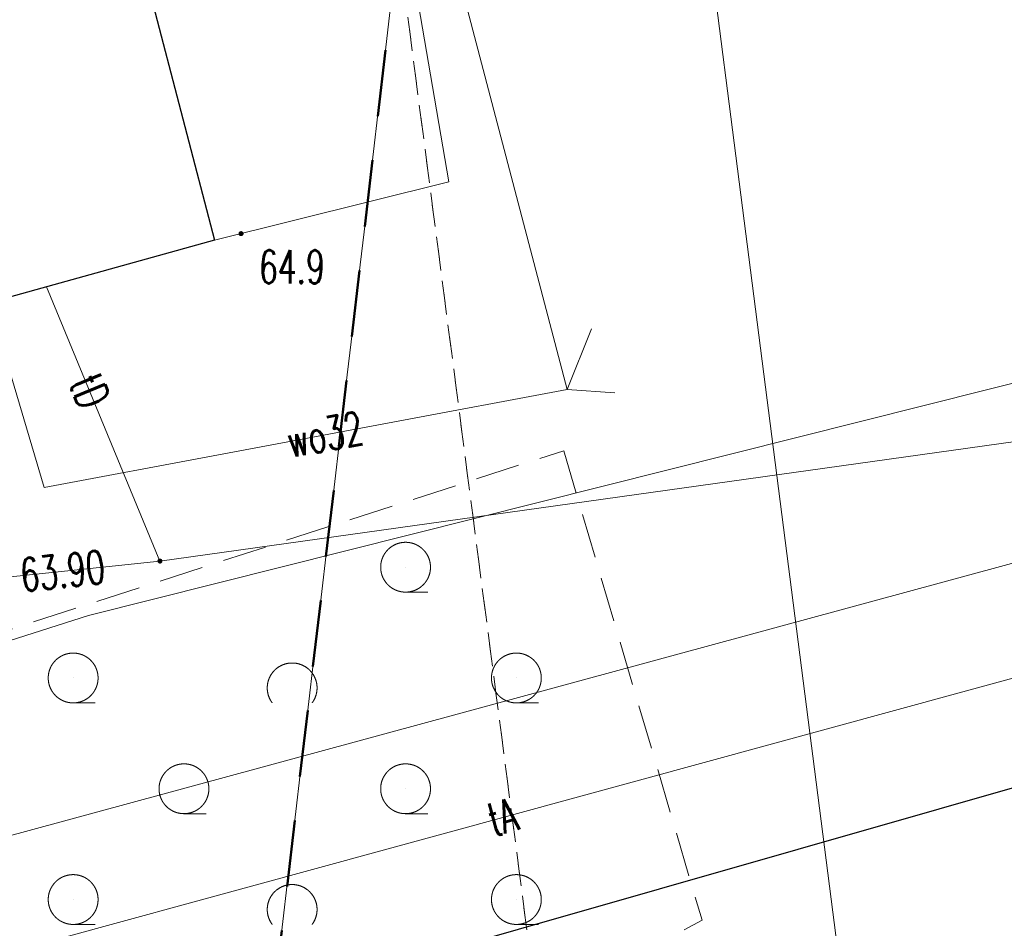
# Model space of a CAD drawing. Header units: millimetres. Extents: x 6487905018 to 6488192500, y 5882180700 to 5882375224.
# Tile 172 of 256: x 6488073816 to 6488096030, y 5882244363 to 5882264868. Entities that reach past the tile are written whole.
import ezdxf
from ezdxf.xclip import XClip

# ---------------------------------------------------------------- set-up
doc = ezdxf.new("R2010")
doc.units = ezdxf.units.MM
doc.header["$MEASUREMENT"] = 0
doc.header["$XCLIPFRAME"] = 2
for name, pattern in [('L_0_03', [1000, 500, -500]), ('L_0_04', [1500, 1000, -500]), ('L_0_08', [2500, 1500, -1000]), ('Wipeout_Contour', [1000, 0, -1000])]:
    doc.linetypes.add(name, pattern=pattern)
for name, color, linetype, lineweight in [('312_Budynek__powierzchnia__Nr_pióra__101', 7, 'Continuous', 30), ('Zakres_Nr_pióra__141', 7, 'Continuous', 50), ('Zamość 06.10._2_0_Nr_pióra__7', 7, 'Continuous', 5), ('Zamość 06.10._2_217_Granica_konturu_klasyfikcyjnego_Nr_pióra__96', 8, 'Continuous', 15), ('Zamość 06.10._2_218_Granica_uzytku_Nr_pióra__96', 8, 'Continuous', 15), ('Zamość 06.10._2_219_Linia_granicy_Nr_pióra__96', 8, 'Continuous', 15), ('Zamość 06.10._2_312_Budynek__powierzchnia__Nr_pióra__7', 7, 'Continuous', 5), ('Zamość 06.10._2_ogrodzenie_trwale__linia__Nr_pióra__7', 7, 'Continuous', 5), ('Zamość 06.10._2_przewod_gazowy__linia__Nr_pióra__40', 2, 'Continuous', 30), ('Zamość 06.10._2_przewod_telekomunikacyjny__linia__Atr1_Nr_pióra__7', 7, 'Continuous', 5), ('Zamość 06.10._2_przewod_telekomunikacyjny__linia__Nr_pióra__30', 7, 'Continuous', 5), ('Zamość 06.10._2_przewod_wodociagowy__linia__Atr1_Nr_pióra__7', 7, 'Continuous', 5), ('Zamość 06.10._2_przewod_wodociagowy__linia__Nr_pióra__5', 7, 'Continuous', 5), ('Zamość 06.10._2_punkt_o_okreslonej_wysokosci__siec_telekomunikacyjna__Atr2_Nr_pióra__7', 7, 'Continuous', 5), ('Zamość 06.10._2_punkt_o_okreslonej_wysokosci__siec_telekomunikacyjna__Nr_pióra__7', 7, 'Continuous', 5), ('Zamość 06.10._2_punkt_wysokosciowy_naturalny_Atr2_Nr_pióra__7', 7, 'Continuous', 5), ('Zamość 06.10._2_punkt_wysokosciowy_naturalny_Nr_pióra__7', 7, 'Continuous', 5), ('Zamość 06.10._2_zadrzewienie__powierzchnia____symbol_Nr_pióra__7', 7, 'Continuous', 5), ('Zamość 06.10._2_zadrzewienie__powierzchnia__Nr_pióra__7', 7, 'Continuous', 5), ('Zamość 06.10._2_Zakres_Nr_pióra__7', 7, 'Continuous', 5)]:
    doc.layers.add(name, color=color, linetype=linetype, lineweight=lineweight)
doc.layers.add('Mapa cyfrowa', color=7, linetype='Continuous')
doc.layers.add('Zamość 06.10._2_Mapa cyfrowa', color=7, linetype='Continuous')
doc.styles.add('GENERATED_STYLE_1', font='Simplex.shx')
doc.linetypes.add('L_0_15_SHX', pattern='A,0,[3,PZT Orlen Zamość.pdf1.Shx,S=30.952381,R=0,X=0,Y=2.22045e-16],-7500,0', length=7500)

# ---------------------------------------------------------------- blocks, each defined once
blk = doc.blocks.new('Rysunek_1_2')
at = {"color": 254, "linetype": 'Wipeout_Contour', "lineweight": 0, "ltscale": 70061284114.24681}
blk.add_wipeout([(6487915525.867126, 5882181505.900702), (6488146644.289524, 5882181505.900702), (6488146644.289524, 5882373115.540435), (6488107628.768834, 5882373115.540435), (6488107628.768834, 5882320263.490532), (6488101226.436201, 5882320263.490532), (6488101226.436201, 5882373115.540435), (6487915525.867126, 5882373115.540435)], dxfattribs=at).dxf.layer = 'Zamość 06.10._2_Mapa cyfrowa'
at = {"layer": 'Zamość 06.10._2_punkt_o_okreslonej_wysokosci__siec_telekomunikacyjna__Nr_pióra__7', "linetype": 'Continuous'}
blk.add_hatch(color=256, dxfattribs=at).paths.add_polyline_path([(6488076980.000001, 5882252605.000001, 1), (6488076980.000001, 5882252695, 1)])
at = {"layer": 'Zamość 06.10._2_punkt_wysokosciowy_naturalny_Nr_pióra__7', "linetype": 'Continuous'}
blk.add_hatch(color=256, dxfattribs=at).paths.add_polyline_path([(6488078810, 5882259995, 1), (6488078810, 5882260085, 1)])
at = {"layer": 'Zamość 06.10._2_0_Nr_pióra__7', "linetype": 'Continuous'}
for p, q in [((6488083500, 5882261210), (6488083500.05, 5882261210)), ((6488078210, 5882259890), (6488078210.05, 5882259890)), ((6488078810, 5882260040), (6488078810.05, 5882260040)), ((6488074420, 5882258840), (6488074420.05, 5882258840)), ((6488086720, 5882257890), (6488086720.05, 5882257890)), ((6488086170, 5882256520), (6488086170.05, 5882256520)), ((6488087240.000001, 5882256450), (6488087240.05, 5882256450)), ((6488086090, 5882255140), (6488086090.05, 5882255140)), ((6488074370, 5882254310), (6488074370.05, 5882254310)), ((6488076980.000001, 5882252650.000001), (6488076980.05, 5882252650.000001)), ((6488076980.000001, 5882252650.000001), (6488076980.05, 5882252650.000001)), ((6488082522, 5882252512), (6488082522.05, 5882252512)), ((6488082522, 5882251950), (6488082522.05, 5882251950)), ((6488083022, 5882251950), (6488083022.05, 5882251950)), ((6488075370, 5882251420), (6488075370.05, 5882251420)), ((6488079963, 5882250350.000001), (6488079963.049999, 5882250350.000001)), ((6488075022, 5882250012), (6488075022.05, 5882250012)), ((6488085022, 5882250012), (6488085022.05, 5882250012)), ((6488075022, 5882249450), (6488075022.05, 5882249450)), ((6488075522, 5882249450), (6488075522.05, 5882249450)), ((6488079513.400602, 5882249450.799197), (6488079513.450603, 5882249450.799197)), ((6488080412.599397, 5882249450.799197), (6488080412.649397, 5882249450.799197)), ((6488085022, 5882249450), (6488085022.05, 5882249450)), ((6488085522, 5882249450), (6488085522.05, 5882249450)), ((6488077522, 5882247512), (6488077522.05, 5882247512)), ((6488082522, 5882247512), (6488082522.05, 5882247512)), ((6488077522, 5882246950), (6488077522.05, 5882246950)), ((6488078022, 5882246950), (6488078022.05, 5882246950)), ((6488082522, 5882246950), (6488082522.05, 5882246950)), ((6488083022, 5882246950), (6488083022.05, 5882246950)), ((6488079963, 5882245350.000001), (6488079963.049999, 5882245350.000001)), ((6488075022, 5882245012), (6488075022.05, 5882245012)), ((6488085022, 5882245012), (6488085022.05, 5882245012)), ((6488089210, 5882244550), (6488089210.05, 5882244550)), ((6488075022, 5882244450), (6488075022.05, 5882244450)), ((6488075522, 5882244450), (6488075522.05, 5882244450)), ((6488079513.400602, 5882244450.799197), (6488079513.450603, 5882244450.799197)), ((6488080412.599397, 5882244450.799197), (6488080412.649397, 5882244450.799197)), ((6488085022, 5882244450), (6488085022.05, 5882244450)), ((6488085522, 5882244450), (6488085522.05, 5882244450))]:
    blk.add_line(p, q, dxfattribs=at)
at = {"layer": 'Zamość 06.10._2_217_Granica_konturu_klasyfikcyjnego_Nr_pióra__96', "linetype": 'L_0_03', "flags": 128}
blk.add_lwpolyline([(6488078600, 5882295400.000001), (6488085740.000001, 5882240630)], dxfattribs=at)
at = {"layer": 'Zamość 06.10._2_218_Granica_uzytku_Nr_pióra__96', "linetype": 'L_0_03', "flags": 128}
for points in [[(6488085740.000001, 5882240630), (6488078600, 5882295400.000001)], [(6488078600, 5882295400.000001), (6488085740.000001, 5882240630)]]:
    blk.add_lwpolyline(points, dxfattribs=at)
at = {"layer": 'Zamość 06.10._2_219_Linia_granicy_Nr_pióra__96', "linetype": 'Continuous', "flags": 128}
blk.add_lwpolyline([(6488092420, 5882242730.000001), (6488087010, 5882284910)], dxfattribs=at)
at = {"layer": 'Zamość 06.10._2_312_Budynek__powierzchnia__Nr_pióra__7', "linetype": 'Continuous', "flags": 128}
for points in [[(6488075570.000001, 5882270030), (6488078210, 5882259890)], [(6488078210, 5882259890), (6488063240.000001, 5882255740)]]:
    blk.add_lwpolyline(points, dxfattribs=at)
at = {"layer": 'Zamość 06.10._2_ogrodzenie_trwale__linia__Nr_pióra__7', "linetype": 'L_0_15_SHX', "flags": 128}
blk.add_lwpolyline([(6488078210, 5882259890), (6488083500, 5882261210), (6488080890, 5882276450)], dxfattribs=at)
at = {"layer": 'Zamość 06.10._2_ogrodzenie_trwale__linia__Nr_pióra__7', "linetype": 'Continuous', "flags": 128}
blk.add_lwpolyline([(6488078210, 5882259890), (6488083500, 5882261210), (6488080890, 5882276450)], dxfattribs=at)
at = {"layer": 'Zamość 06.10._2_przewod_gazowy__linia__Nr_pióra__40', "linetype": 'Continuous', "flags": 128}
blk.add_lwpolyline([(6488097683.287705, 5882247948.420457), (6488050430, 5882234430), (6488047410, 5882229430), (6487980320.000001, 5882208950), (6487976510, 5882210640), (6487958830, 5882203800), (6487938450, 5882195270), (6487935860.000001, 5882197440.000001), (6487935178.840664, 5882198013.324087)], dxfattribs=at)
at = {"layer": 'Zamość 06.10._2_przewod_telekomunikacyjny__linia__Nr_pióra__30', "linetype": 'Continuous', "flags": 128}
for points in [[(6488028310, 5882260090), (6488039840, 5882253240), (6488053690.000001, 5882251980.000001), (6488059920, 5882250860), (6488076980.000001, 5882252650.000001), (6488098433.525442, 5882255650.861228)], [(6488076980.000001, 5882252650.000001), (6488074420, 5882258840)], [(6487979124.220844, 5882181505.900702), (6487984540, 5882184260), (6487981120, 5882190050), (6487977160, 5882201820), (6487973650.000001, 5882219670), (6488058820.000001, 5882246140), (6488075370, 5882251420), (6488098590.494104, 5882257262.406148)], [(6488047870, 5882239460), (6488098188.826412, 5882253138.61785)], [(6488049100, 5882235450), (6488055860.000001, 5882238980.000001), (6488097929.581715, 5882250477.038958)]]:
    blk.add_lwpolyline(points, dxfattribs=at)
at = {"layer": 'Zamość 06.10._2_przewod_wodociagowy__linia__Nr_pióra__5', "linetype": 'Continuous', "flags": 128}
for points in [[(6488101697.520659, 5882289161.212121), (6488080800, 5882285330), (6488083920, 5882265090), (6488086170, 5882256520), (6488086720, 5882257890)], [(6488073130, 5882258480.000001), (6488074370, 5882254310), (6488086170, 5882256520), (6488087240.000001, 5882256450)]]:
    blk.add_lwpolyline(points, dxfattribs=at)
at = {"layer": 'Zamość 06.10._2_punkt_o_okreslonej_wysokosci__siec_telekomunikacyjna__Nr_pióra__7', "linetype": 'Continuous'}
blk.add_circle((6488076980.000001, 5882252650.000001), 45, dxfattribs=at)
at = {"layer": 'Zamość 06.10._2_punkt_wysokosciowy_naturalny_Nr_pióra__7', "linetype": 'Continuous'}
blk.add_circle((6488078810, 5882260040), 45, dxfattribs=at)
at = {"layer": 'Zamość 06.10._2_zadrzewienie__powierzchnia____symbol_Nr_pióra__7', "linetype": 'Continuous', "flags": 128}
for points in [[(6488082522, 5882251950), (6488083022, 5882251950)], [(6488075022, 5882249450), (6488075522, 5882249450)], [(6488085022, 5882249450), (6488085522, 5882249450)], [(6488077522, 5882246950), (6488078022, 5882246950)], [(6488082522, 5882246950), (6488083022, 5882246950)], [(6488075022, 5882244450), (6488075522, 5882244450)], [(6488085022, 5882244450), (6488085522, 5882244450)]]:
    blk.add_lwpolyline(points, dxfattribs=at)
at = {"layer": 'Zamość 06.10._2_zadrzewienie__powierzchnia____symbol_Nr_pióra__7', "linetype": 'Continuous'}
for centre in [(6488082522, 5882252512), (6488075022, 5882250012), (6488085022, 5882250012), (6488077522, 5882247512), (6488082522, 5882247512), (6488075022, 5882245012), (6488085022, 5882245012)]:
    blk.add_circle(centre, 562, dxfattribs=at)
for centre in [(6488079963, 5882249788.000001), (6488079963, 5882244788.000001)]:
    blk.add_arc(centre, 562, 323.1299999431, 216.8700000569, dxfattribs=at)
at = {"layer": 'Zamość 06.10._2_zadrzewienie__powierzchnia__Nr_pióra__7', "linetype": 'L_0_04', "flags": 128}
blk.add_lwpolyline([(6488086090, 5882255140), (6488089210, 5882244550), (6488079250, 5882238980.000001), (6488062760, 5882234450), (6488059460, 5882246540)], close=True, dxfattribs=at)
at = {"layer": 'Zamość 06.10._2_Zakres_Nr_pióra__7', "linetype": 'L_0_08', "flags": 128}
blk.add_lwpolyline([(6488077770, 5882227680), (6488077390, 5882225350), (6488057910, 5882201700), (6487991970, 5882182660), (6487963899.999999, 5882191899.999999), (6487948427.806409, 5882211665.206947), (6487975970, 5882326920), (6488001880, 5882346970), (6488049600, 5882347290), (6488064120, 5882347940.000001), (6488083499.999998, 5882337899.999999), (6488088499.999998, 5882318799.999999), (6488077780.000001, 5882227750)], close=True, dxfattribs=at)
at = {"layer": 'Zamość 06.10._2_przewod_telekomunikacyjny__linia__Atr1_Nr_pióra__7', "linetype": 'Continuous', "char_height": 750, "attachment_point": 1, "style": 'GENERATED_STYLE_1'}
for s, insert, rotation in [('\\A1;{\\W0.660000x;\\FSimplex.shx;tD}', (6488075613.36187, 5882256956.976571), 292.4999999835), ('\\A1;{\\W0.660000x;\\FSimplex.shx;tA}', (6488084304.391169, 5882247152.30105), 15.2999999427)]:
    blk.add_mtext(s, dxfattribs=dict(at, insert=insert, rotation=rotation))
at = {"layer": 'Zamość 06.10._2_przewod_wodociagowy__linia__Atr1_Nr_pióra__7', "linetype": 'Continuous', "insert": (6488079788.930989, 5882255719.881545), "char_height": 750, "attachment_point": 1, "rotation": 10.6000000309, "style": 'GENERATED_STYLE_1'}
blk.add_mtext('\\A1;{\\W0.660000x;\\FSimplex.shx;wo32}', dxfattribs=at)
at = {"layer": 'Zamość 06.10._2_punkt_o_okreslonej_wysokosci__siec_telekomunikacyjna__Atr2_Nr_pióra__7', "linetype": 'Continuous', "insert": (6488073793.761983, 5882252701.187618), "char_height": 750, "attachment_point": 1, "rotation": 6.0000000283, "style": 'GENERATED_STYLE_1'}
blk.add_mtext('\\A1;{\\W0.660000x;\\FSimplex.shx;63.90}', dxfattribs=at)
at = {"layer": 'Zamość 06.10._2_punkt_wysokosciowy_naturalny_Atr2_Nr_pióra__7', "linetype": 'Continuous', "insert": (6488079214.285715, 5882259666.425), "char_height": 750, "attachment_point": 1, "style": 'GENERATED_STYLE_1'}
blk.add_mtext('\\A1;{\\W0.660000x;\\FSimplex.shx;64.9}', dxfattribs=at)

msp = doc.modelspace()

# ---------------------------------------------------------------- block references
at = {"layer": 'Mapa cyfrowa', "color": 22, "linetype": 'Continuous', "lineweight": 5}
ref = msp.add_blockref('Rysunek_1_2', (0, 0), dxfattribs=at)
XClip(ref).set_block_clipping_path([(6487915525.8671264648, 5882181505.9007024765), (6488146644.2895231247, 5882181505.9007024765), (6488146644.2895231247, 5882373115.5404348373), (6488107628.7688331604, 5882373115.5404348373), (6488107628.7688331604, 5882320263.4905319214), (6488101226.4362001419, 5882320263.4905319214), (6488101226.4362001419, 5882373115.5404348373), (6487915525.8671264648, 5882373115.5404348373)])

# ---------------------------------------------------------------- next in the draw order: linework, layer by layer
at = {"layer": '312_Budynek__powierzchnia__Nr_pióra__101', "linetype": 'Continuous'}
for p, q in [((6488075570.000001, 5882270030), (6488078210, 5882259890)), ((6488078210, 5882259890), (6488063240.000001, 5882255740))]:
    msp.add_line(p, q, dxfattribs=at)
at = {"layer": 'Zakres_Nr_pióra__141', "linetype": 'L_0_08'}
msp.add_line((6488088499.999998, 5882318799.999999), (6488077780.000001, 5882227750), dxfattribs=at)

doc.saveas('drawing.dxf')
